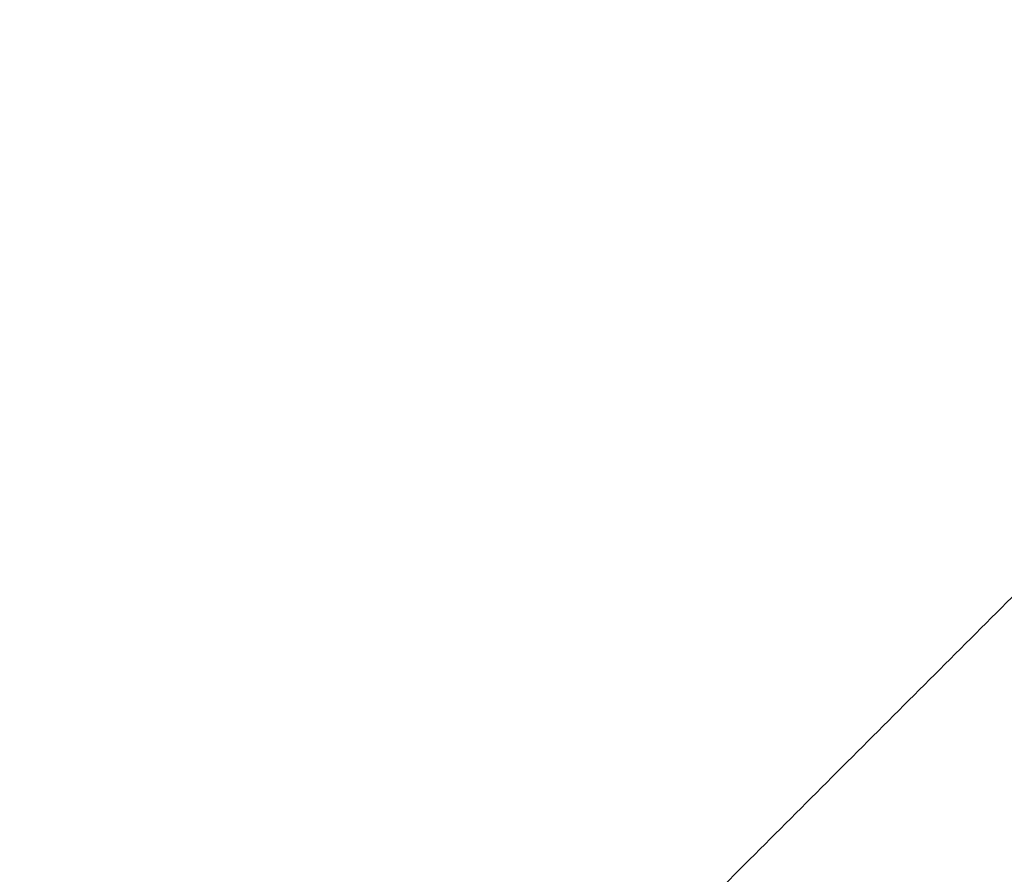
# Model space of a CAD drawing. Header units: millimetres. Extents: x -657 to 864, y -831 to 851.
# Tile 137 of 256: x -278.045 to -277.874, y -123.985 to -123.836. Entities that reach past the tile are written whole.
import ezdxf

# ---------------------------------------------------------------- set-up
doc = ezdxf.new("R2010")
doc.units = ezdxf.units.MM
doc.layers.add('Default', color=7, linetype='Continuous', true_color=0x000000)

msp = doc.modelspace()

# ---------------------------------------------------------------- linework, layer by layer
at = {"layer": 'Default'}
for points in [[(-277.54168, -124.10736, -337.38036), (-277.79268, -123.85637, -337.38036), (-278.04367, -123.60537, -337.38036)], [(-278.02085, -124.08454, -337.38036), (-277.79268, -123.85637, -337.38036), (-277.5645, -123.62819, -337.38036)], [(-277.87554, -124.22986, -337.38036), (-278.02085, -124.08454, -337.38036), (-278.16617, -123.93923, -337.38036)]]:
    msp.add_open_spline(points, degree=2, dxfattribs=at)
msp.add_rational_spline([(-278.19578, -123.96266, -337.00672), (-278.0696, -124.32323, -337.00672), (-277.70523, -124.28224, -337.00672), (-277.34086, -124.24124, -337.00672), (-277.36511, -123.86921, -337.00672)], [1, 0.754942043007, 1, 0.754942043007, 1], degree=2, knots=[0, 0, 0, 0.858277, 0.858277, 1.716553, 1.716553, 1.716553], dxfattribs=at)
at = {"layer": 'Default', "color": 18, "true_color": 0x000000}
msp.add_open_spline([(-276.34241, -129.02887, -335.92315), (-276.45338, -129.00051, -335.92315), (-276.67507, -128.93873, -335.92315), (-277.00515, -128.83287, -335.92315), (-277.3387, -128.71294, -335.92315), (-277.68647, -128.57492, -335.92315), (-278.06233, -128.41173, -335.92315), (-278.47759, -128.2153, -335.92315), (-278.93727, -127.979, -335.92315), (-279.44068, -127.69846, -335.92315), (-279.98569, -127.3701, -335.92315), (-280.57043, -126.9901, -335.92315), (-281.18777, -126.55832, -335.92315), (-281.82118, -126.08223, -335.92315), (-282.42578, -125.59627, -335.92315), (-283.00519, -125.10179, -335.92315), (-283.60459, -124.55988, -335.92315), (-284.04634, -124.13437, -335.92315), (-284.2739, -123.90682, -335.92315)], degree=3, dxfattribs=at)
msp.add_open_spline([(-282.63721, -123.90846, -336.32755), (-282.57399, -123.98137, -336.33708), (-282.38432, -124.19799, -336.36506), (-282.07349, -124.54308, -336.40801), (-281.70933, -124.9329, -336.45421), (-281.36073, -125.29347, -336.49497), (-281.018, -125.63631, -336.53189), (-280.67284, -125.97012, -336.56604), (-280.32113, -126.29843, -336.59776), (-279.96169, -126.62057, -336.62663), (-279.59482, -126.93576, -336.65265), (-279.22013, -127.24343, -336.67577), (-278.83678, -127.54321, -336.69592), (-278.44266, -127.83537, -336.71303), (-278.033, -128.12123, -336.72702), (-277.60047, -128.40277, -336.73766), (-277.16612, -128.66127, -336.74385), (-276.87001, -128.81983, -336.74517), (-276.73123, -128.88987, -336.74517)], degree=3, knots=[1.751126, 1.751126, 1.751126, 1.751126, 2.201919, 3.094929, 3.913266, 4.677665, 5.41601, 6.150642, 6.887726, 7.624044, 8.358985, 9.09364, 9.827503, 10.562267, 11.305058, 12.067564, 12.86151, 13.539329, 13.539329, 13.539329, 13.539329], dxfattribs=at)

doc.saveas('drawing.dxf')
